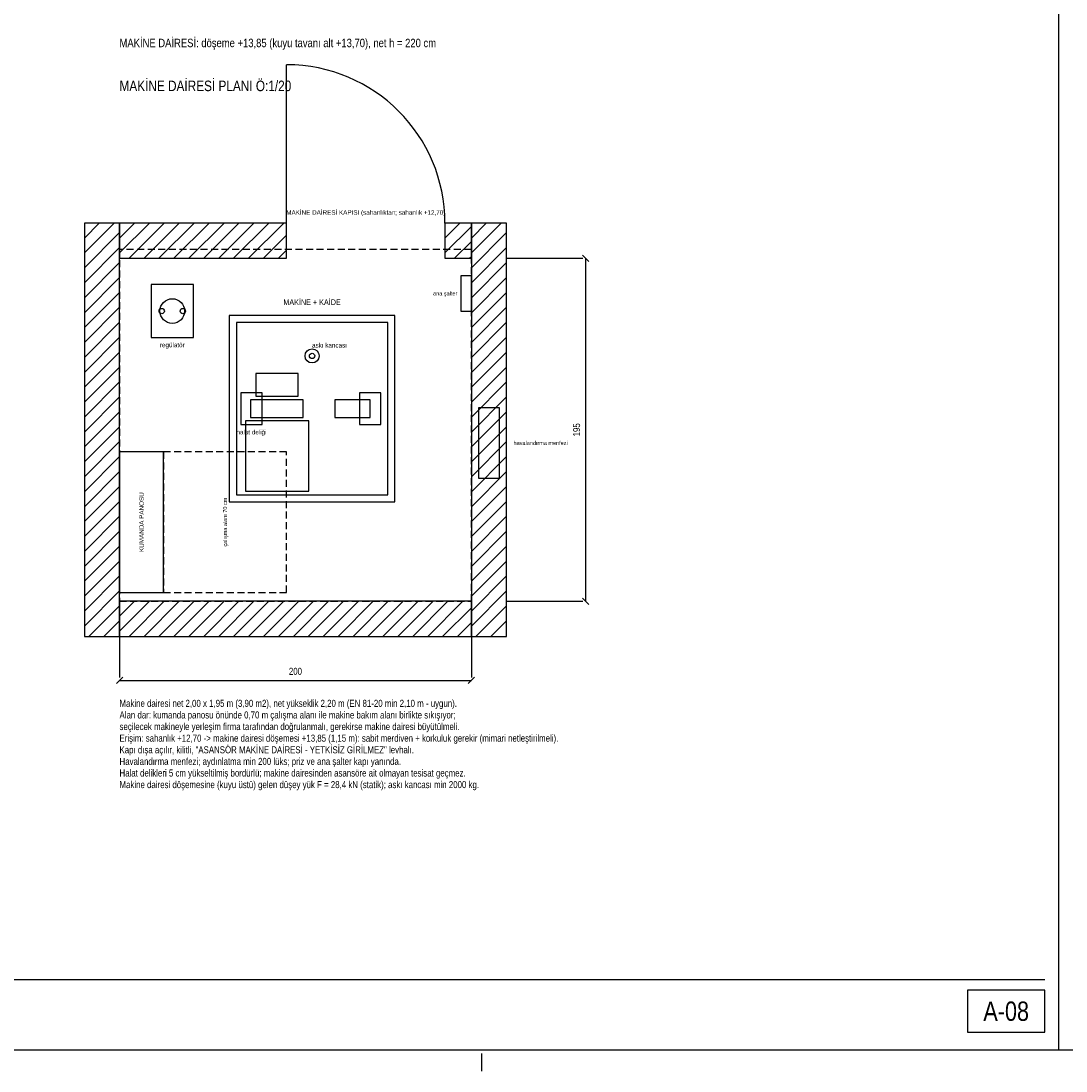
# Model space of a CAD drawing. Header units: centimetres. Extents: x 0 to 14595, y -30 to 2970.
# Tile 16 of 37: x 7995 to 9480, y -30 to 1462. Entities that reach past the tile are written whole.
import ezdxf
from ezdxf.enums import TextEntityAlignment as Align

# ---------------------------------------------------------------- set-up
doc = ezdxf.new("R2010")
doc.units = ezdxf.units.CM
doc.linetypes.add('CENTER', pattern=[40, 25, -5, 5, -5])
doc.linetypes.add('DASHED', pattern=[15, 10, -5])
for name, color, linetype in [('ASN-ANTET', 4, 'CONTINUOUS'), ('ASN-BASLIK', 5, 'CONTINUOUS'), ('ASN-CERCEVE', 7, 'CONTINUOUS'), ('ASN-DUVAR', 7, 'CONTINUOUS'), ('ASN-EKSEN', 8, 'CENTER'), ('ASN-ELEKTRIK', 3, 'CONTINUOUS'), ('ASN-HALAT', 6, 'CONTINUOUS'), ('ASN-KAPI', 3, 'CONTINUOUS'), ('ASN-MOTOR', 6, 'CONTINUOUS'), ('ASN-MOTOR-GIZLI', 6, 'DASHED'), ('ASN-OLCU', 3, 'CONTINUOUS'), ('ASN-TARAMA', 8, 'CONTINUOUS'), ('ASN-UYARI', 1, 'CONTINUOUS'), ('ASN-YAZI', 4, 'CONTINUOUS')]:
    doc.layers.add(name, color=color, linetype=linetype)
doc.styles.get("Standard").update_dxf_attribs({"font": 'arial.ttf', "width": 0.8})

msp = doc.modelspace()

# ---------------------------------------------------------------- linework, layer by layer
at = {"layer": 'ASN-ANTET'}
msp.add_line((6520, 100), (9450, 100), dxfattribs=at)
msp.add_lwpolyline([(9340, 25), (9450, 25), (9450, 85), (9340, 85)], close=True, dxfattribs=at)
at = {"layer": 'ASN-CERCEVE'}
msp.add_line((9470, 0), (9470, 2970), dxfattribs=at)
for points in [[(0, 0), (14595, 0), (14595, 2970), (0, 2970)], [(100, 0), (14570, 0), (14570, 2970), (100, 2970)]]:
    msp.add_lwpolyline(points, close=True, dxfattribs=at)
at = {"layer": 'ASN-DUVAR'}
for points in [[(8085, 587.5), (8135, 587.5), (8135, 1175), (8085, 1175)], [(8135, 1125), (8372.5, 1125), (8372.5, 1175), (8135, 1175)], [(8597.5, 1125), (8635, 1125), (8635, 1175), (8597.5, 1175)], [(8635, 587.5), (8685, 587.5), (8685, 1175), (8635, 1175)], [(8135, 587.5), (8635, 587.5), (8635, 637.5), (8135, 637.5)]]:
    msp.add_lwpolyline(points, close=True, dxfattribs=at)
at = {"layer": 'ASN-EKSEN'}
msp.add_line((8650, -30), (8650, -5), dxfattribs=at)
at = {"layer": 'ASN-ELEKTRIK'}
for points in [[(8620, 1050), (8635, 1050), (8635, 1100), (8620, 1100)], [(8135, 650), (8197.5, 650), (8197.5, 850), (8135, 850)]]:
    msp.add_lwpolyline(points, close=True, dxfattribs=at)
at = {"layer": 'ASN-HALAT'}
for points in [[(8307.5, 888.8), (8337.5, 888.8), (8337.5, 933.8), (8307.5, 933.8)], [(8476.2, 888.8), (8506.2, 888.8), (8506.2, 933.8), (8476.2, 933.8)]]:
    msp.add_lwpolyline(points, close=True, dxfattribs=at)
for centre in [(8195, 1050), (8225, 1050)]:
    msp.add_circle(centre, 3.75, dxfattribs=at)
at = {"layer": 'ASN-KAPI'}
msp.add_line((8372.5, 1175), (8372.5, 1400), dxfattribs=at)
msp.add_arc((8372.5, 1175), 225, 0, 90, dxfattribs=at)
at = {"layer": 'ASN-MOTOR'}
for points in [[(8180, 1012.5), (8240, 1012.5), (8240, 1087.5), (8180, 1087.5)], [(8291, 778.8), (8526.2, 778.8), (8526.2, 1043.8), (8291, 1043.8)], [(8301, 788.8), (8516.2, 788.8), (8516.2, 1033.8), (8301, 1033.8)], [(8328.8, 928.8), (8388.8, 928.8), (8388.8, 961.2), (8328.8, 961.2)], [(8321.2, 898.8), (8396.2, 898.8), (8396.2, 923.8), (8321.2, 923.8)], [(8441.2, 898.8), (8491.2, 898.8), (8491.2, 923.8), (8441.2, 923.8)], [(8645, 812.5), (8675, 812.5), (8675, 912.5), (8645, 912.5)], [(8313.8, 793.8), (8403.8, 793.8), (8403.8, 893.8), (8313.8, 893.8)]]:
    msp.add_lwpolyline(points, close=True, dxfattribs=at)
for centre, radius in [((8210, 1050), 17.5), ((8408.6, 986.2), 10), ((8408.6, 986.2), 3.75)]:
    msp.add_circle(centre, radius, dxfattribs=at)
at = {"layer": 'ASN-MOTOR-GIZLI'}
for points in [[(8135, 637.5), (8635, 637.5), (8635, 1137.5), (8135, 1137.5)], [(8197.5, 650), (8372.5, 650), (8372.5, 850), (8197.5, 850)]]:
    msp.add_lwpolyline(points, close=True, dxfattribs=at)
at = {"layer": 'ASN-OLCU'}
for p, q in [((8685, 1125), (8793.5, 1125)), ((8802, 1120.5), (8793, 1129.5)), ((8797.5, 637.5), (8797.5, 1125)), ((8802, 633), (8793, 642)), ((8685, 637.5), (8793.5, 637.5)), ((8135, 587.5), (8135, 529)), ((8635, 587.5), (8635, 529)), ((8130.5, 520.5), (8139.5, 529.5)), ((8135, 525), (8635, 525)), ((8630.5, 520.5), (8639.5, 529.5))]:
    msp.add_line(p, q, dxfattribs=at)
at = {"layer": 'ASN-TARAMA'}
for p, q in [((8085, 1153.8), (8106.2, 1175)), ((8085, 1132.6), (8127.4, 1175)), ((8135, 1153.8), (8156.2, 1175)), ((8135, 1132.6), (8177.4, 1175)), ((8148.6, 1125), (8198.6, 1175)), ((8169.9, 1125), (8219.9, 1175)), ((8191.1, 1125), (8241.1, 1175)), ((8212.3, 1125), (8262.3, 1175)), ((8233.5, 1125), (8283.5, 1175)), ((8254.7, 1125), (8304.7, 1175)), ((8275.9, 1125), (8325.9, 1175)), ((8297.1, 1125), (8347.1, 1175)), ((8318.3, 1125), (8368.3, 1175)), ((8597.5, 1153.8), (8618.7, 1175)), ((8597.5, 1132.6), (8635, 1170.1)), ((8635, 1153.8), (8656.2, 1175)), ((8635, 1132.6), (8677.4, 1175)), ((8085, 1111.4), (8135, 1161.4)), ((8339.6, 1125), (8372.5, 1157.9)), ((8635, 1111.4), (8685, 1161.4)), ((8085, 1090.1), (8135, 1140.1)), ((8360.8, 1125), (8372.5, 1136.7)), ((8611.1, 1125), (8635, 1148.9)), ((8635, 1090.1), (8685, 1140.1)), ((8632.4, 1125), (8635, 1127.6)), ((8085, 1068.9), (8135, 1118.9)), ((8635, 1068.9), (8685, 1118.9)), ((8085, 1047.7), (8135, 1097.7)), ((8635, 1047.7), (8685, 1097.7)), ((8085, 1026.5), (8135, 1076.5)), ((8635, 1026.5), (8685, 1076.5)), ((8085, 1005.3), (8135, 1055.3)), ((8635, 1005.3), (8685, 1055.3)), ((8085, 984.1), (8135, 1034.1)), ((8635, 984.1), (8685, 1034.1)), ((8085, 962.9), (8135, 1012.9)), ((8635, 962.9), (8685, 1012.9)), ((8085, 941.7), (8135, 991.7)), ((8635, 941.7), (8685, 991.7)), ((8085, 920.4), (8135, 970.4)), ((8635, 920.4), (8685, 970.4)), ((8085, 899.2), (8135, 949.2)), ((8635, 899.2), (8685, 949.2)), ((8085, 878), (8135, 928)), ((8635, 878), (8685, 928)), ((8085, 856.8), (8135, 906.8)), ((8635, 856.8), (8685, 906.8)), ((8085, 835.6), (8135, 885.6)), ((8635, 835.6), (8685, 885.6)), ((8085, 814.4), (8135, 864.4)), ((8635, 814.4), (8685, 864.4)), ((8085, 793.2), (8135, 843.2)), ((8635, 793.2), (8685, 843.2)), ((8085, 772), (8135, 822)), ((8635, 772), (8685, 822)), ((8085, 750.7), (8135, 800.7)), ((8635, 750.7), (8685, 800.7)), ((8085, 729.5), (8135, 779.5)), ((8635, 729.5), (8685, 779.5)), ((8085, 708.3), (8135, 758.3)), ((8635, 708.3), (8685, 758.3)), ((8085, 687.1), (8135, 737.1)), ((8635, 687.1), (8685, 737.1)), ((8085, 665.9), (8135, 715.9)), ((8635, 665.9), (8685, 715.9)), ((8085, 644.7), (8135, 694.7)), ((8635, 644.7), (8685, 694.7)), ((8085, 623.5), (8135, 673.5)), ((8635, 623.5), (8685, 673.5)), ((8085, 602.2), (8135, 652.2)), ((8635, 602.2), (8685, 652.2)), ((8091.5, 587.5), (8135, 631)), ((8135, 616.3), (8156.2, 637.5)), ((8135, 595.1), (8177.4, 637.5)), ((8148.6, 587.5), (8198.6, 637.5)), ((8169.9, 587.5), (8219.9, 637.5)), ((8191.1, 587.5), (8241.1, 637.5)), ((8212.3, 587.5), (8262.3, 637.5)), ((8233.5, 587.5), (8283.5, 637.5)), ((8254.7, 587.5), (8304.7, 637.5)), ((8275.9, 587.5), (8325.9, 637.5)), ((8297.1, 587.5), (8347.1, 637.5)), ((8318.3, 587.5), (8368.3, 637.5)), ((8339.6, 587.5), (8389.6, 637.5)), ((8360.8, 587.5), (8410.8, 637.5)), ((8382, 587.5), (8432, 637.5)), ((8403.2, 587.5), (8453.2, 637.5)), ((8424.4, 587.5), (8474.4, 637.5)), ((8445.6, 587.5), (8495.6, 637.5)), ((8466.8, 587.5), (8516.8, 637.5)), ((8488, 587.5), (8538, 637.5)), ((8509.3, 587.5), (8559.3, 637.5)), ((8530.5, 587.5), (8580.5, 637.5)), ((8551.7, 587.5), (8601.7, 637.5)), ((8572.9, 587.5), (8622.9, 637.5)), ((8594.1, 587.5), (8635, 628.4)), ((8641.5, 587.5), (8685, 631)), ((8112.7, 587.5), (8135, 609.8)), ((8615.3, 587.5), (8635, 607.2)), ((8662.7, 587.5), (8685, 609.8)), ((8133.9, 587.5), (8135, 588.6)), ((8683.9, 587.5), (8685, 588.6))]:
    msp.add_line(p, q, dxfattribs=at)

# ---------------------------------------------------------------- texts
at = {"layer": 'ASN-ANTET', "width": 0.8}
msp.add_text('A-08', height=27.5, dxfattribs=at).set_placement((9395, 55), align=Align.MIDDLE_CENTER)
at = {"layer": 'ASN-BASLIK', "width": 0.8}
msp.add_text('MAKİNE DAİRESİ PLANI Ö:1/20', height=15, dxfattribs=at).set_placement((8135, 1362.5))
at = {"layer": 'ASN-ELEKTRIK', "width": 0.8}
msp.add_text('ana şalter', height=5.6, dxfattribs=at).set_placement((8615, 1075), align=Align.MIDDLE_RIGHT)
msp.add_text('KUMANDA PANOSU', height=6.4, rotation=90, dxfattribs=at).set_placement((8166.2, 750), align=Align.MIDDLE_CENTER)
at = {"layer": 'ASN-HALAT', "width": 0.8}
msp.add_text('halat deliği', height=6.4, dxfattribs=at).set_placement((8322.5, 881.2), align=Align.TOP_CENTER)
at = {"layer": 'ASN-KAPI', "width": 0.8}
msp.add_text('MAKİNE DAİRESİ KAPISI (sahanlıktan; sahanlık +12,70)', height=6.4, dxfattribs=at).set_placement((8485, 1185), align=Align.BOTTOM_CENTER)
at = {"layer": 'ASN-MOTOR', "width": 0.8}
msp.add_text('MAKİNE + KAİDE', height=8, dxfattribs=at).set_placement((8408.6, 1056.2), align=Align.BOTTOM_CENTER)
msp.add_text('regülatör', height=6.4, dxfattribs=at).set_placement((8210, 1005), align=Align.TOP_CENTER)
msp.add_text('askı kancası', height=6.4, dxfattribs=at).set_placement((8408.6, 996.2), align=Align.BOTTOM_LEFT)
msp.add_text('havalandırma menfezi', height=5.6, dxfattribs=at).set_placement((8695, 862.5), align=Align.MIDDLE_LEFT)
at = {"layer": 'ASN-MOTOR-GIZLI', "width": 0.8}
msp.add_text('çalışma alanı 70 cm', height=5.6, rotation=90, dxfattribs=at).set_placement((8285, 750), align=Align.MIDDLE_CENTER)
at = {"layer": 'ASN-OLCU', "width": 0.8}
msp.add_text('195', height=10, rotation=90, dxfattribs=at).set_placement((8792.5, 881.2), align=Align.BOTTOM_CENTER)
msp.add_text('200', height=10, dxfattribs=at).set_placement((8385, 530), align=Align.BOTTOM_CENTER)
at = {"layer": 'ASN-UYARI', "width": 0.8}
msp.add_text('MAKİNE DAİRESİ: döşeme +13,85 (kuyu tavanı alt +13,70), net h = 220 cm', height=12, dxfattribs=at).set_placement((8135, 1425))
at = {"layer": 'ASN-YAZI', "width": 0.8}
for s, p in [('Makine dairesi net 2,00 x 1,95 m (3,90 m2), net yükseklik 2,20 m (EN 81-20 min 2,10 m - uygun).', (8135, 487.5)), ('Alan dar: kumanda panosu önünde 0,70 m çalışma alanı ile makine bakım alanı birlikte sıkışıyor;', (8135, 471)), ('seçilecek makineyle yerleşim firma tarafından doğrulanmalı, gerekirse makine dairesi büyütülmeli.', (8135, 454.5)), ('Erişim: sahanlık +12,70 -> makine dairesi döşemesi +13,85 (1,15 m): sabit merdiven + korkuluk gerekir (mimari netleştirilmeli).', (8135, 438)), ('Kapı dışa açılır, kilitli, "ASANSÖR MAKİNE DAİRESİ - YETKİSİZ GİRİLMEZ" levhalı.', (8135, 421.5)), ('Havalandırma menfezi; aydınlatma min 200 lüks; priz ve ana şalter kapı yanında.', (8135, 405)), ('Halat delikleri 5 cm yükseltilmiş bordürlü; makine dairesinden asansöre ait olmayan tesisat geçmez.', (8135, 388.5)), ('Makine dairesi döşemesine (kuyu üstü) gelen düşey yük F = 28,4 kN (statik); askı kancası min 2000 kg.', (8135, 372))]:
    msp.add_text(s, height=10, dxfattribs=at).set_placement(p)

doc.saveas('drawing.dxf')
